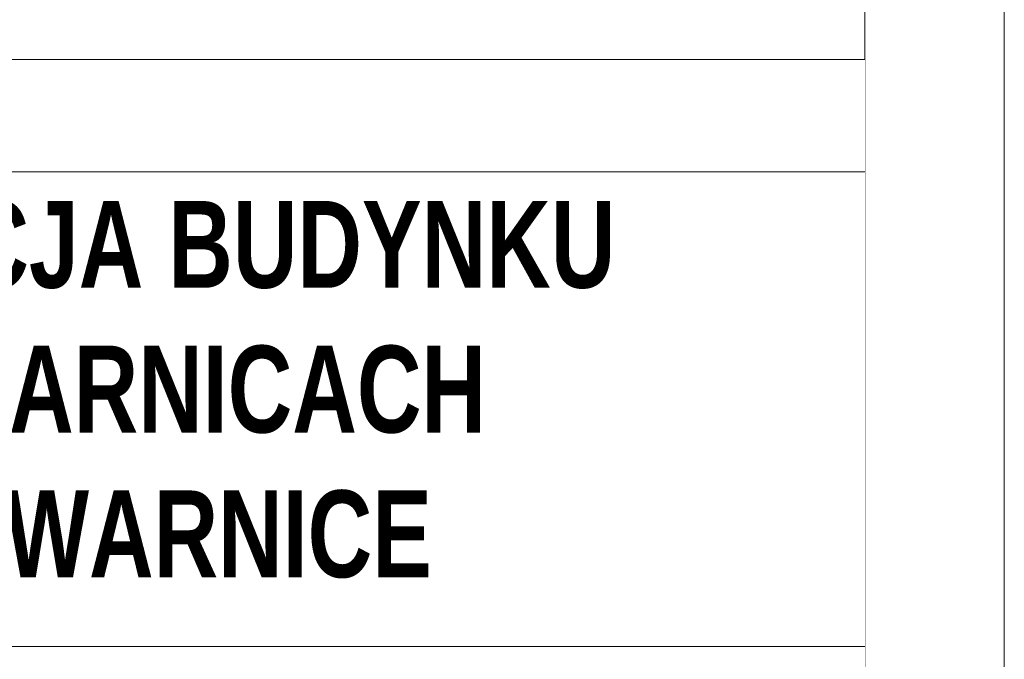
# Model space of a CAD drawing. Header units: millimetres. Extents: x 8949 to 18258, y -1077 to 30686.
# Tile 12 of 89: x 15266 to 15442, y 6608 to 6723. Entities that reach past the tile are written whole.
import ezdxf

# ---------------------------------------------------------------- set-up
doc = ezdxf.new("R2010")
doc.units = ezdxf.units.MM
doc.set_wipeout_variables(frame=1)
doc.layers.add('0A_TABELKA', color=7, linetype='Continuous', lineweight=0)
doc.layers.add('0Z_OPISY', color=7, linetype='Continuous', lineweight=9)
doc.styles.add('Arial', font='arial.ttf')

msp = doc.modelspace()

# ---------------------------------------------------------------- linework, layer by layer
at = {"layer": '0Z_OPISY'}
for points in [[(12242.45, 6042.16), (15442.45, 6042.16), (15442.45, 8142.16), (12242.45, 8142.16)], [(12267.45, 6067.16), (15417.45, 6067.16), (15417.45, 8117.16), (12267.45, 8117.16)]]:
    msp.add_lwpolyline(points, close=True, dxfattribs=at)

# ---------------------------------------------------------------- next in the draw order: wipeouts: each hides what was drawn before it
msp.add_wipeout([(15095.7, 6067.16), (15095.7, 6715.55), (15417.45, 6715.55), (15417.45, 6067.16)]).dxf.layer = '0A_TABELKA'

# ---------------------------------------------------------------- next in the draw order: linework, layer by layer
at = {"layer": '0A_TABELKA'}
for p, q in [((15095.7, 6715.55), (15417.45, 6715.55)), ((15095.7, 6715.55), (15417.45, 6715.55)), ((15095.7, 6715.55), (15417.45, 6715.55)), ((15095.7, 6715.55), (15417.45, 6715.55)), ((15095.7, 6715.55), (15417.45, 6715.55)), ((15095.7, 6715.55), (15417.45, 6715.55)), ((15095.7, 6695.44), (15417.45, 6695.44)), ((15095.7, 6695.44), (15417.45, 6695.44)), ((15095.7, 6610.28), (15417.45, 6610.28))]:
    msp.add_line(p, q, dxfattribs=at)
msp.add_lwpolyline([(15095.7, 6839.21), (15417.45, 6839.21), (15417.45, 6715.55), (15095.7, 6715.55)], close=True, dxfattribs=at)

# ---------------------------------------------------------------- next in the draw order: texts
at = {"layer": '0A_TABELKA', "insert": (15100.82, 6690.2), "char_height": 12.65, "width": 393.2745, "attachment_point": 1, "style": 'Arial'}
msp.add_mtext('{\\fArial Narrow|b1|i0|c238|p34;\\H1.23077x;\\W0.9;TERMOMODERNIZACJA BUDYNKU \\PURZĘDU GMINY W WARNICACH \\PWARNICE 66, 74-201 WARNICE}', dxfattribs=at)

doc.saveas('drawing.dxf')
